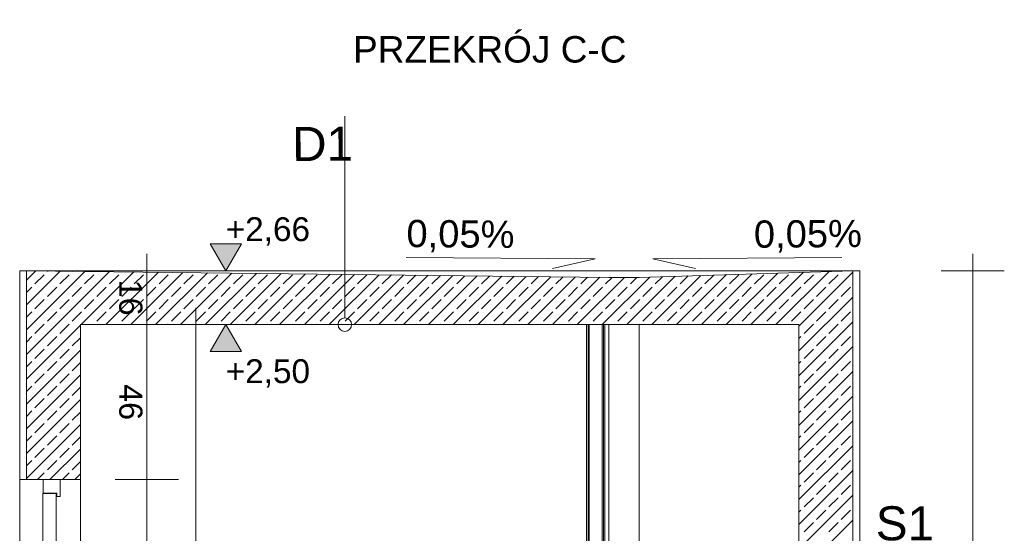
# Model space of a CAD drawing. Header units: metres. Extents: x 5507784 to 5508297, y 5948658 to 5948992.
# Tile 45 of 98: x 5507999.08 to 5508001.95, y 5948935.82 to 5948937.32. Entities that reach past the tile are written whole.
import ezdxf

# ---------------------------------------------------------------- set-up
doc = ezdxf.new("R2010")
doc.units = ezdxf.units.M
doc.layers.add('PDF3__HELP_SO', color=7, linetype='CONTINUOUS', true_color=0xaaaaaa)
doc.layers.add('PDF3_Konstrukcja - Ściany zew_Nr_pióra__107', color=7, linetype='CONTINUOUS', true_color=0xbfbfbf)
for name, color, linetype in [('PDF3_Drzwi ArchiCAD_Nr_Pióra__1', 7, 'CONTINUOUS'), ('PDF3_Text', 5, 'CONTINUOUS'), ('PDF3_Wymiarowanie - Ogólne', 5, 'CONTINUOUS'), ('PDF3_ZWYKŁA_Nr_Pióra__1', 7, 'CONTINUOUS')]:
    doc.layers.add(name, color=color, linetype=linetype)
doc.styles.add('PDF Arial', font='arial.ttf')

msp = doc.modelspace()

# ---------------------------------------------------------------- linework, layer by layer
at = {"layer": 'PDF3__HELP_SO', "lineweight": 13}
for points in [[(5508000.7955, 5948936.4283), (5508000.7955, 5948933.9677)], [(5508000.884, 5948936.4283), (5508000.884, 5948933.9677)]]:
    msp.add_lwpolyline(points, dxfattribs=at)
at = {"layer": 'PDF3_Drzwi ArchiCAD_Nr_Pióra__1', "lineweight": 0}
for points in [[(5507999.1948, 5948935.9755), (5507999.1948, 5948935.9263), (5507999.185, 5948935.9263), (5507999.185, 5948935.9362), (5507999.1456, 5948935.9362), (5507999.1456, 5948935.9755)], [(5507999.1441, 5948933.9677), (5507999.1441, 5948935.9347), (5507999.1835, 5948935.9347), (5507999.1835, 5948933.9677)]]:
    msp.add_lwpolyline(points, dxfattribs=at)
at = {"layer": 'PDF3_Konstrukcja - Ściany zew_Nr_pióra__107', "lineweight": 0}
for points in [[(5507999.1236, 5948936.5855), (5507999.0964, 5948936.5582)], [(5507999.1952, 5948936.5846), (5507999.0964, 5948936.4858)], [(5507999.2667, 5948936.5838), (5507999.0964, 5948936.4134)], [(5507999.3383, 5948936.583), (5507999.0964, 5948936.3411)], [(5507999.1594, 5948936.585), (5507999.1574, 5948936.5831)], [(5507999.231, 5948936.5842), (5507999.2298, 5948936.5831)], [(5507999.4098, 5948936.5821), (5507999.256, 5948936.4283)], [(5507999.3025, 5948936.5834), (5507999.3022, 5948936.5831)], [(5507999.4814, 5948936.5813), (5507999.3284, 5948936.4283)], [(5507999.5529, 5948936.5805), (5507999.4008, 5948936.4283)], [(5507999.6245, 5948936.5796), (5507999.4731, 5948936.4283)], [(5507999.696, 5948936.5788), (5507999.5455, 5948936.4283)], [(5507999.7676, 5948936.578), (5507999.6179, 5948936.4283)], [(5507999.8391, 5948936.5772), (5507999.6903, 5948936.4283)], [(5507999.9107, 5948936.5763), (5507999.7626, 5948936.4283)], [(5507999.9822, 5948936.5755), (5507999.835, 5948936.4283)], [(5508001.2138, 5948936.5765), (5508001.0655, 5948936.4283)], [(5508001.2885, 5948936.5789), (5508001.1379, 5948936.4283)], [(5508001.3632, 5948936.5813), (5508001.2103, 5948936.4283)], [(5508001.438, 5948936.5836), (5508001.2827, 5948936.4283)], [(5508001.5078, 5948936.5811), (5508001.3503, 5948936.4236)], [(5508001.4753, 5948936.5848), (5508001.4736, 5948936.5831)], [(5507999.1484, 5948936.574), (5507999.1212, 5948936.5469)], [(5507999.2208, 5948936.574), (5507999.1936, 5948936.5469)], [(5507999.2932, 5948936.574), (5507999.266, 5948936.5469)], [(5507999.3655, 5948936.574), (5507999.3384, 5948936.5469)], [(5507999.4379, 5948936.574), (5507999.4108, 5948936.5469)], [(5507999.5103, 5948936.574), (5507999.4832, 5948936.5469)], [(5507999.5827, 5948936.574), (5507999.5555, 5948936.5469)], [(5507999.6551, 5948936.574), (5507999.6279, 5948936.5469)], [(5507999.7274, 5948936.574), (5507999.7003, 5948936.5469)], [(5507999.7998, 5948936.574), (5507999.7727, 5948936.5469)], [(5507999.8722, 5948936.574), (5507999.8451, 5948936.5469)], [(5508000.0538, 5948936.5747), (5507999.9074, 5948936.4283)], [(5507999.9446, 5948936.574), (5507999.9174, 5948936.5469)], [(5508000.1254, 5948936.5738), (5507999.9798, 5948936.4283)], [(5508000.017, 5948936.574), (5507999.9898, 5948936.5469)], [(5508000.1969, 5948936.573), (5508000.0522, 5948936.4283)], [(5508000.0894, 5948936.574), (5508000.0622, 5948936.5469)], [(5508000.2684, 5948936.5722), (5508000.1246, 5948936.4283)], [(5508000.1611, 5948936.5734), (5508000.1346, 5948936.5469)], [(5508000.34, 5948936.5714), (5508000.1969, 5948936.4283)], [(5508000.2327, 5948936.5726), (5508000.207, 5948936.5469)], [(5508000.4116, 5948936.5705), (5508000.2693, 5948936.4283)], [(5508000.3042, 5948936.5718), (5508000.2794, 5948936.5469)], [(5508000.4831, 5948936.5697), (5508000.3417, 5948936.4283)], [(5508000.3758, 5948936.5709), (5508000.3517, 5948936.5469)], [(5508000.5547, 5948936.5689), (5508000.4141, 5948936.4283)], [(5508000.4473, 5948936.5701), (5508000.4241, 5948936.5469)], [(5508000.6262, 5948936.568), (5508000.4865, 5948936.4283)], [(5508000.5189, 5948936.5693), (5508000.4965, 5948936.5469)], [(5508000.6978, 5948936.5672), (5508000.5588, 5948936.4283)], [(5508000.5904, 5948936.5685), (5508000.5689, 5948936.5469)], [(5508000.7693, 5948936.5664), (5508000.6312, 5948936.4283)], [(5508000.662, 5948936.5676), (5508000.6412, 5948936.5469)], [(5508000.8414, 5948936.5661), (5508000.7036, 5948936.4283)], [(5508000.7335, 5948936.5668), (5508000.7136, 5948936.5469)], [(5508000.9147, 5948936.5671), (5508000.776, 5948936.4283)], [(5508000.8053, 5948936.5662), (5508000.786, 5948936.5469)], [(5508000.9895, 5948936.5694), (5508000.8484, 5948936.4283)], [(5508000.8776, 5948936.5661), (5508000.8584, 5948936.5469)], [(5508001.0643, 5948936.5718), (5508000.9208, 5948936.4283)], [(5508000.9521, 5948936.5682), (5508000.9308, 5948936.5469)], [(5508001.139, 5948936.5742), (5508000.9931, 5948936.4283)], [(5508001.0269, 5948936.5706), (5508001.0032, 5948936.5469)], [(5508001.1016, 5948936.573), (5508001.0755, 5948936.5469)], [(5508001.1751, 5948936.574), (5508001.1479, 5948936.5469)], [(5508001.2474, 5948936.574), (5508001.2203, 5948936.5469)], [(5508001.3198, 5948936.574), (5508001.2927, 5948936.5469)], [(5508001.3922, 5948936.574), (5508001.3651, 5948936.5469)], [(5508001.4646, 5948936.574), (5508001.4374, 5948936.5469)], [(5507999.1122, 5948936.5378), (5507999.0964, 5948936.522)], [(5507999.1846, 5948936.5378), (5507999.1574, 5948936.5107)], [(5507999.257, 5948936.5378), (5507999.2298, 5948936.5107)], [(5507999.3293, 5948936.5378), (5507999.3022, 5948936.5107)], [(5507999.4017, 5948936.5378), (5507999.3746, 5948936.5107)], [(5507999.4741, 5948936.5378), (5507999.447, 5948936.5107)], [(5507999.5465, 5948936.5378), (5507999.5193, 5948936.5107)], [(5507999.6189, 5948936.5378), (5507999.5917, 5948936.5107)], [(5507999.6912, 5948936.5378), (5507999.6641, 5948936.5107)], [(5507999.7636, 5948936.5378), (5507999.7365, 5948936.5107)], [(5507999.836, 5948936.5378), (5507999.8089, 5948936.5107)], [(5507999.9084, 5948936.5378), (5507999.8812, 5948936.5107)], [(5507999.9808, 5948936.5378), (5507999.9536, 5948936.5107)], [(5508000.0532, 5948936.5378), (5508000.026, 5948936.5107)], [(5508000.1255, 5948936.5378), (5508000.0984, 5948936.5107)], [(5508000.1979, 5948936.5378), (5508000.1708, 5948936.5107)], [(5508000.2703, 5948936.5378), (5508000.2432, 5948936.5107)], [(5508000.3427, 5948936.5378), (5508000.3155, 5948936.5107)], [(5508000.4151, 5948936.5378), (5508000.3879, 5948936.5107)], [(5508000.4874, 5948936.5378), (5508000.4603, 5948936.5107)], [(5508000.5598, 5948936.5378), (5508000.5327, 5948936.5107)], [(5508000.6322, 5948936.5378), (5508000.6051, 5948936.5107)], [(5508000.7046, 5948936.5378), (5508000.6774, 5948936.5107)], [(5508000.777, 5948936.5378), (5508000.7498, 5948936.5107)], [(5508000.8494, 5948936.5378), (5508000.8222, 5948936.5107)], [(5508000.9217, 5948936.5378), (5508000.8946, 5948936.5107)], [(5508000.9941, 5948936.5378), (5508000.967, 5948936.5107)], [(5508001.0665, 5948936.5378), (5508001.0394, 5948936.5107)], [(5508001.1389, 5948936.5378), (5508001.1117, 5948936.5107)], [(5508001.2112, 5948936.5378), (5508001.1841, 5948936.5107)], [(5508001.2836, 5948936.5378), (5508001.2565, 5948936.5107)], [(5508001.356, 5948936.5378), (5508001.3289, 5948936.5107)], [(5508001.4284, 5948936.5378), (5508001.4012, 5948936.5107)], [(5508001.5008, 5948936.5378), (5508001.4736, 5948936.5107)], [(5507999.1484, 5948936.5016), (5507999.1212, 5948936.4745)], [(5507999.2208, 5948936.5016), (5507999.1936, 5948936.4745)], [(5507999.2932, 5948936.5016), (5507999.266, 5948936.4745)], [(5507999.3655, 5948936.5016), (5507999.3384, 5948936.4745)], [(5507999.4379, 5948936.5016), (5507999.4108, 5948936.4745)], [(5507999.5103, 5948936.5016), (5507999.4832, 5948936.4745)], [(5507999.5827, 5948936.5016), (5507999.5555, 5948936.4745)], [(5507999.6551, 5948936.5016), (5507999.6279, 5948936.4745)], [(5507999.7274, 5948936.5016), (5507999.7003, 5948936.4745)], [(5507999.7998, 5948936.5016), (5507999.7727, 5948936.4745)], [(5507999.8722, 5948936.5016), (5507999.8451, 5948936.4745)], [(5507999.9446, 5948936.5016), (5507999.9174, 5948936.4745)], [(5508000.017, 5948936.5016), (5507999.9898, 5948936.4745)], [(5508000.0894, 5948936.5016), (5508000.0622, 5948936.4745)], [(5508000.1617, 5948936.5016), (5508000.1346, 5948936.4745)], [(5508000.2341, 5948936.5016), (5508000.207, 5948936.4745)], [(5508000.3065, 5948936.5016), (5508000.2794, 5948936.4745)], [(5508000.3789, 5948936.5016), (5508000.3517, 5948936.4745)], [(5508000.4512, 5948936.5016), (5508000.4241, 5948936.4745)], [(5508000.5236, 5948936.5016), (5508000.4965, 5948936.4745)], [(5508000.596, 5948936.5016), (5508000.5689, 5948936.4745)], [(5508000.6684, 5948936.5016), (5508000.6412, 5948936.4745)], [(5508000.7408, 5948936.5016), (5508000.7136, 5948936.4745)], [(5508000.8132, 5948936.5016), (5508000.786, 5948936.4745)], [(5508000.8855, 5948936.5016), (5508000.8584, 5948936.4745)], [(5508000.9579, 5948936.5016), (5508000.9308, 5948936.4745)], [(5508001.0303, 5948936.5016), (5508001.0032, 5948936.4745)], [(5508001.1027, 5948936.5016), (5508001.0755, 5948936.4745)], [(5508001.1751, 5948936.5016), (5508001.1479, 5948936.4745)], [(5508001.2474, 5948936.5016), (5508001.2203, 5948936.4745)], [(5508001.3198, 5948936.5016), (5508001.2927, 5948936.4745)], [(5508001.5078, 5948936.5087), (5508001.3503, 5948936.3512)], [(5508001.3922, 5948936.5016), (5508001.3651, 5948936.4745)], [(5508001.4646, 5948936.5016), (5508001.4374, 5948936.4745)], [(5507999.1122, 5948936.4655), (5507999.0964, 5948936.4496)], [(5507999.1846, 5948936.4655), (5507999.1574, 5948936.4383)], [(5507999.257, 5948936.4655), (5507999.2298, 5948936.4383)], [(5507999.3293, 5948936.4655), (5507999.3022, 5948936.4383)], [(5507999.4017, 5948936.4655), (5507999.3746, 5948936.4383)], [(5507999.4741, 5948936.4655), (5507999.447, 5948936.4383)], [(5507999.5465, 5948936.4655), (5507999.5193, 5948936.4383)], [(5507999.6189, 5948936.4655), (5507999.5917, 5948936.4383)], [(5507999.6912, 5948936.4655), (5507999.6641, 5948936.4383)], [(5507999.7636, 5948936.4655), (5507999.7365, 5948936.4383)], [(5507999.836, 5948936.4655), (5507999.8089, 5948936.4383)], [(5507999.9084, 5948936.4655), (5507999.8812, 5948936.4383)], [(5507999.9808, 5948936.4655), (5507999.9536, 5948936.4383)], [(5508000.0532, 5948936.4655), (5508000.026, 5948936.4383)], [(5508000.1255, 5948936.4655), (5508000.0984, 5948936.4383)], [(5508000.1979, 5948936.4655), (5508000.1708, 5948936.4383)], [(5508000.2703, 5948936.4655), (5508000.2432, 5948936.4383)], [(5508000.3427, 5948936.4655), (5508000.3155, 5948936.4383)], [(5508000.4151, 5948936.4655), (5508000.3879, 5948936.4383)], [(5508000.4874, 5948936.4655), (5508000.4603, 5948936.4383)], [(5508000.5598, 5948936.4655), (5508000.5327, 5948936.4383)], [(5508000.6322, 5948936.4655), (5508000.6051, 5948936.4383)], [(5508000.7046, 5948936.4655), (5508000.6774, 5948936.4383)], [(5508000.777, 5948936.4655), (5508000.7498, 5948936.4383)], [(5508000.8494, 5948936.4655), (5508000.8222, 5948936.4383)], [(5508000.9217, 5948936.4655), (5508000.8946, 5948936.4383)], [(5508000.9941, 5948936.4655), (5508000.967, 5948936.4383)], [(5508001.0665, 5948936.4655), (5508001.0394, 5948936.4383)], [(5508001.1389, 5948936.4655), (5508001.1117, 5948936.4383)], [(5508001.2112, 5948936.4655), (5508001.1841, 5948936.4383)], [(5508001.2836, 5948936.4655), (5508001.2565, 5948936.4383)], [(5508001.356, 5948936.4655), (5508001.3289, 5948936.4383)], [(5508001.4284, 5948936.4655), (5508001.4012, 5948936.4383)], [(5508001.5008, 5948936.4655), (5508001.4736, 5948936.4383)], [(5508001.5078, 5948936.4363), (5508001.3503, 5948936.2788)], [(5507999.2539, 5948936.4262), (5507999.0964, 5948936.2687)], [(5507999.1484, 5948936.4293), (5507999.1212, 5948936.4021)], [(5507999.2208, 5948936.4293), (5507999.1936, 5948936.4021)], [(5507999.2932, 5948936.4293), (5507999.2922, 5948936.4283)], [(5507999.3655, 5948936.4293), (5507999.3646, 5948936.4283)], [(5507999.4379, 5948936.4293), (5507999.4369, 5948936.4283)], [(5507999.5103, 5948936.4293), (5507999.5093, 5948936.4283)], [(5507999.5827, 5948936.4293), (5507999.5817, 5948936.4283)], [(5507999.6551, 5948936.4293), (5507999.6541, 5948936.4283)], [(5507999.7274, 5948936.4293), (5507999.7265, 5948936.4283)], [(5507999.7998, 5948936.4293), (5507999.7988, 5948936.4283)], [(5507999.8722, 5948936.4293), (5507999.8712, 5948936.4283)], [(5507999.9446, 5948936.4293), (5507999.9436, 5948936.4283)], [(5508000.017, 5948936.4293), (5508000.016, 5948936.4283)], [(5508000.0894, 5948936.4293), (5508000.0884, 5948936.4283)], [(5508000.1617, 5948936.4293), (5508000.1608, 5948936.4283)], [(5508000.2341, 5948936.4293), (5508000.2331, 5948936.4283)], [(5508000.3065, 5948936.4293), (5508000.3055, 5948936.4283)], [(5508000.3789, 5948936.4293), (5508000.3779, 5948936.4283)], [(5508000.4512, 5948936.4293), (5508000.4503, 5948936.4283)], [(5508000.5236, 5948936.4293), (5508000.5226, 5948936.4283)], [(5508000.596, 5948936.4293), (5508000.595, 5948936.4283)], [(5508000.6684, 5948936.4293), (5508000.6674, 5948936.4283)], [(5508000.7408, 5948936.4293), (5508000.7398, 5948936.4283)], [(5508000.8132, 5948936.4293), (5508000.8122, 5948936.4283)], [(5508000.8855, 5948936.4293), (5508000.8846, 5948936.4283)], [(5508000.9579, 5948936.4293), (5508000.9569, 5948936.4283)], [(5508001.0303, 5948936.4293), (5508001.0293, 5948936.4283)], [(5508001.1027, 5948936.4293), (5508001.1017, 5948936.4283)], [(5508001.1751, 5948936.4293), (5508001.1741, 5948936.4283)], [(5508001.2474, 5948936.4293), (5508001.2465, 5948936.4283)], [(5508001.3198, 5948936.4293), (5508001.3188, 5948936.4283)], [(5508001.3922, 5948936.4293), (5508001.3651, 5948936.4021)], [(5508001.4646, 5948936.4293), (5508001.4374, 5948936.4021)], [(5507999.1122, 5948936.3931), (5507999.0964, 5948936.3773)], [(5507999.1846, 5948936.3931), (5507999.1574, 5948936.3659)], [(5507999.2539, 5948936.39), (5507999.2298, 5948936.3659)], [(5508001.356, 5948936.3931), (5508001.3503, 5948936.3874)], [(5508001.4284, 5948936.3931), (5508001.4012, 5948936.3659)], [(5508001.5008, 5948936.3931), (5508001.4736, 5948936.3659)], [(5507999.2539, 5948936.3538), (5507999.0964, 5948936.1963)], [(5507999.1484, 5948936.3569), (5507999.1212, 5948936.3297)], [(5507999.2208, 5948936.3569), (5507999.1936, 5948936.3297)], [(5508001.5078, 5948936.3639), (5508001.3503, 5948936.2064)], [(5508001.3922, 5948936.3569), (5508001.3651, 5948936.3297)], [(5508001.4646, 5948936.3569), (5508001.4374, 5948936.3297)], [(5507999.1122, 5948936.3207), (5507999.0964, 5948936.3049)], [(5507999.1846, 5948936.3207), (5507999.1574, 5948936.2936)], [(5507999.2539, 5948936.3176), (5507999.2298, 5948936.2936)], [(5508001.356, 5948936.3207), (5508001.3503, 5948936.315)], [(5508001.4284, 5948936.3207), (5508001.4012, 5948936.2936)], [(5508001.5008, 5948936.3207), (5508001.4736, 5948936.2936)], [(5508001.5078, 5948936.2915), (5508001.3503, 5948936.134)], [(5507999.2539, 5948936.2814), (5507999.0964, 5948936.1239)], [(5507999.1484, 5948936.2845), (5507999.1212, 5948936.2574)], [(5507999.2208, 5948936.2845), (5507999.1936, 5948936.2574)], [(5508001.3922, 5948936.2845), (5508001.3651, 5948936.2574)], [(5508001.4646, 5948936.2845), (5508001.4374, 5948936.2574)], [(5507999.1122, 5948936.2483), (5507999.0964, 5948936.2325)], [(5507999.1846, 5948936.2483), (5507999.1574, 5948936.2212)], [(5507999.2539, 5948936.2452), (5507999.2298, 5948936.2212)], [(5508001.356, 5948936.2483), (5508001.3503, 5948936.2426)], [(5508001.4284, 5948936.2483), (5508001.4012, 5948936.2212)], [(5508001.5008, 5948936.2483), (5508001.4736, 5948936.2212)], [(5507999.2539, 5948936.209), (5507999.0964, 5948936.0515)], [(5507999.1484, 5948936.2121), (5507999.1212, 5948936.185)], [(5507999.2208, 5948936.2121), (5507999.1936, 5948936.185)], [(5508001.5078, 5948936.2191), (5508001.3503, 5948936.0617)], [(5508001.3922, 5948936.2121), (5508001.3651, 5948936.185)], [(5508001.4646, 5948936.2121), (5508001.4374, 5948936.185)], [(5507999.1122, 5948936.1759), (5507999.0964, 5948936.1601)], [(5507999.1846, 5948936.1759), (5507999.1574, 5948936.1488)], [(5508001.356, 5948936.1759), (5508001.3503, 5948936.1702)], [(5508001.4284, 5948936.1759), (5508001.4012, 5948936.1488)], [(5508001.5008, 5948936.1759), (5508001.4736, 5948936.1488)], [(5507999.2539, 5948936.1728), (5507999.2298, 5948936.1488)], [(5508001.5078, 5948936.1468), (5508001.3503, 5948935.9893)], [(5507999.2539, 5948936.1366), (5507999.0964, 5948935.9792)], [(5507999.1484, 5948936.1397), (5507999.1212, 5948936.1126)], [(5507999.2208, 5948936.1397), (5507999.1936, 5948936.1126)], [(5508001.3922, 5948936.1397), (5508001.3651, 5948936.1126)], [(5508001.4646, 5948936.1397), (5508001.4374, 5948936.1126)], [(5507999.1122, 5948936.1036), (5507999.0964, 5948936.0877)], [(5507999.1846, 5948936.1036), (5507999.1574, 5948936.0764)], [(5507999.2539, 5948936.1005), (5507999.2298, 5948936.0764)], [(5508001.356, 5948936.1036), (5508001.3503, 5948936.0979)], [(5508001.4284, 5948936.1036), (5508001.4012, 5948936.0764)], [(5508001.5008, 5948936.1036), (5508001.4736, 5948936.0764)], [(5507999.1484, 5948936.0674), (5507999.1212, 5948936.0402)], [(5507999.2539, 5948936.0643), (5507999.1651, 5948935.9755)], [(5507999.2208, 5948936.0674), (5507999.1936, 5948936.0402)], [(5508001.5078, 5948936.0744), (5508001.3503, 5948935.9169)], [(5508001.3922, 5948936.0674), (5508001.3651, 5948936.0402)], [(5508001.4646, 5948936.0674), (5508001.4374, 5948936.0402)], [(5507999.1122, 5948936.0312), (5507999.0964, 5948936.0154)], [(5507999.1846, 5948936.0312), (5507999.1574, 5948936.004)], [(5508001.356, 5948936.0312), (5508001.3503, 5948936.0255)], [(5508001.4284, 5948936.0312), (5508001.4012, 5948936.004)], [(5508001.5008, 5948936.0312), (5508001.4736, 5948936.004)], [(5507999.2539, 5948936.0281), (5507999.2298, 5948936.004)], [(5508001.5078, 5948936.002), (5508001.3503, 5948935.8445)], [(5507999.1484, 5948935.995), (5507999.1289, 5948935.9755)], [(5507999.2208, 5948935.995), (5507999.2013, 5948935.9755)], [(5507999.2539, 5948935.9919), (5507999.2375, 5948935.9755)], [(5508001.3922, 5948935.995), (5508001.3651, 5948935.9678)], [(5508001.4646, 5948935.995), (5508001.4374, 5948935.9678)], [(5508001.356, 5948935.9588), (5508001.3503, 5948935.9531)], [(5508001.4284, 5948935.9588), (5508001.4012, 5948935.9316)], [(5508001.5008, 5948935.9588), (5508001.4736, 5948935.9316)], [(5508001.5078, 5948935.9296), (5508001.3503, 5948935.7722)], [(5508001.3922, 5948935.9226), (5508001.3651, 5948935.8955)], [(5508001.4646, 5948935.9226), (5508001.4374, 5948935.8955)], [(5508001.356, 5948935.8864), (5508001.3503, 5948935.8807)], [(5508001.4284, 5948935.8864), (5508001.4012, 5948935.8593)], [(5508001.5008, 5948935.8864), (5508001.4736, 5948935.8593)], [(5508001.5078, 5948935.8572), (5508001.3503, 5948935.6998)], [(5508001.3922, 5948935.8502), (5508001.3651, 5948935.8231)], [(5508001.4646, 5948935.8502), (5508001.4374, 5948935.8231)]]:
    msp.add_lwpolyline(points, dxfattribs=at)
at = {"layer": 'PDF3_Wymiarowanie - Ogólne', "lineweight": 0}
for points in [[(5507999.6777, 5948936.5853), (5507999.6321, 5948936.664), (5507999.7234, 5948936.664)], [(5507999.6777, 5948936.4283), (5507999.6321, 5948936.3495), (5507999.7234, 5948936.3495)]]:
    msp.add_lwpolyline(points, close=True, dxfattribs=at)
for points in [[(5507999.4479, 5948933.7019), (5507999.4479, 5948933.7757), (5507999.4479, 5948933.9332), (5507999.4479, 5948933.9923), (5507999.4479, 5948936.0001), (5507999.4479, 5948936.4529), (5507999.4479, 5948936.5612), (5507999.4479, 5948936.635)], [(5508001.8571, 5948933.7019), (5508001.8571, 5948933.7757), (5508001.8571, 5948933.9824), (5508001.8571, 5948936.5612), (5508001.8571, 5948936.635)], [(5507999.5402, 5948936.5858), (5507999.3556, 5948936.5858)], [(5507999.7368, 5948936.5853), (5507999.6777, 5948936.5853), (5507999.6187, 5948936.5853)], [(5508001.9494, 5948936.5858), (5508001.7648, 5948936.5858)], [(5507999.5904, 5948933.9184), (5507999.5904, 5948933.9923), (5507999.5904, 5948936.4037), (5507999.5904, 5948936.4775)], [(5507999.5402, 5948936.4283), (5507999.3556, 5948936.4283)], [(5507999.6827, 5948936.4283), (5507999.4981, 5948936.4283)], [(5507999.7368, 5948936.4283), (5507999.6777, 5948936.4283), (5507999.6187, 5948936.4283)], [(5507999.5402, 5948935.9755), (5507999.3556, 5948935.9755)]]:
    msp.add_lwpolyline(points, dxfattribs=at)
at = {"layer": 'PDF3_Wymiarowanie - Ogólne', "lineweight": 0, "transparency": 33554559}
for points in [[(5507999.6777, 5948936.5853), (5507999.6321, 5948936.664), (5507999.7234, 5948936.664)], [(5507999.6777, 5948936.4283), (5507999.7234, 5948936.3495), (5507999.6321, 5948936.3495)]]:
    msp.add_solid(points, dxfattribs=at)
at = {"layer": 'PDF3_ZWYKŁA_Nr_Pióra__1', "lineweight": 0}
for points in [[(5508000.0253, 5948936.448), (5508000.0253, 5948937.0373)], [(5508000.7302, 5948933.9677), (5507999.0767, 5948933.9677), (5507999.0767, 5948936.5858), (5508001.5275, 5948936.5858), (5508001.5275, 5948933.9578)], [(5507999.0964, 5948935.9755), (5507999.0964, 5948936.5858), (5508000.7955, 5948936.5661)], [(5508001.276, 5948933.9677), (5508001.276, 5948933.7511), (5508001.5078, 5948933.7511), (5508001.5078, 5948936.5858), (5508000.884, 5948936.5661)], [(5508000.7937, 5948933.9086), (5507999.2539, 5948933.9086), (5507999.2539, 5948936.4283), (5508001.3503, 5948936.4283), (5508001.3503, 5948933.9086), (5508001.2859, 5948933.9086)], [(5508000.7839, 5948936.4283), (5508000.7839, 5948933.9368), (5508000.7302, 5948933.9368), (5508000.7302, 5948936.4283)], [(5508000.7352, 5948933.9368), (5508000.7352, 5948936.4283)], [(5508000.7381, 5948933.9368), (5508000.7381, 5948936.4283)], [(5508000.7765, 5948933.9368), (5508000.7765, 5948936.4283)], [(5508000.7795, 5948933.9368), (5508000.7795, 5948936.4283)], [(5507999.2539, 5948935.9755), (5507999.0767, 5948935.9755)]]:
    msp.add_lwpolyline(points, dxfattribs=at)
at = {"layer": 'PDF3_ZWYKŁA_Nr_Pióra__1', "color": 5, "lineweight": 0}
for points in [[(5508000.2046, 5948936.6244), (5508000.756, 5948936.62), (5508000.6313, 5948936.5925)], [(5508001.4749, 5948936.6244), (5508000.9235, 5948936.62), (5508001.0482, 5948936.5925)]]:
    msp.add_lwpolyline(points, dxfattribs=at)
at = {"layer": 'PDF3_ZWYKŁA_Nr_Pióra__1', "lineweight": 13}
msp.add_lwpolyline([(5508000.884, 5948936.5661), (5508000.7955, 5948936.5661)], dxfattribs=at)
at = {"layer": 'PDF3_ZWYKŁA_Nr_Pióra__1', "lineweight": 0}
msp.add_circle((5508000.0253, 5948936.4283), 0.0197, dxfattribs=at)
msp.add_circle((5508000.0253, 5948936.4283), 0.0197, dxfattribs=at)

# ---------------------------------------------------------------- texts
at = {"layer": 'PDF3_Text', "attachment_point": 7, "style": 'PDF Arial'}
for s, insert, char_height in [('PRZEKRÓJ C-C', (5508000.0492, 5948937.1926), 0.077299), ('+2,66', (5507999.6777, 5948936.6592), 0.06963), ('+2,50', (5507999.6777, 5948936.2444), 0.06963)]:
    msp.add_mtext(s, dxfattribs=dict(at, insert=insert, char_height=char_height))
at = {"layer": 'PDF3_Text', "color": 7, "insert": (5507999.872, 5948936.9059), "char_height": 0.09947, "attachment_point": 7, "rotation": 0.4, "style": 'PDF Arial'}
msp.add_mtext('D1', dxfattribs=at)
at = {"layer": 'PDF3_Text', "attachment_point": 7, "style": 'PDF Arial'}
for s, insert, char_height, rotation in [('0,05%', (5508000.2047, 5948936.64), 0.07957, 359.5), ('0,05%', (5508001.2191, 5948936.6379), 0.07957, 0.4), ('16', (5507999.3662, 5948936.5596), 0.06764, 270), ('46', (5507999.3662, 5948936.2544), 0.06764, 270)]:
    msp.add_mtext(s, dxfattribs=dict(at, insert=insert, char_height=char_height, rotation=rotation))
at = {"layer": 'PDF3_Text', "color": 7, "insert": (5508001.5744, 5948935.7967), "char_height": 0.09947, "attachment_point": 7, "style": 'PDF Arial'}
msp.add_mtext('S1', dxfattribs=at)

doc.saveas('drawing.dxf')
